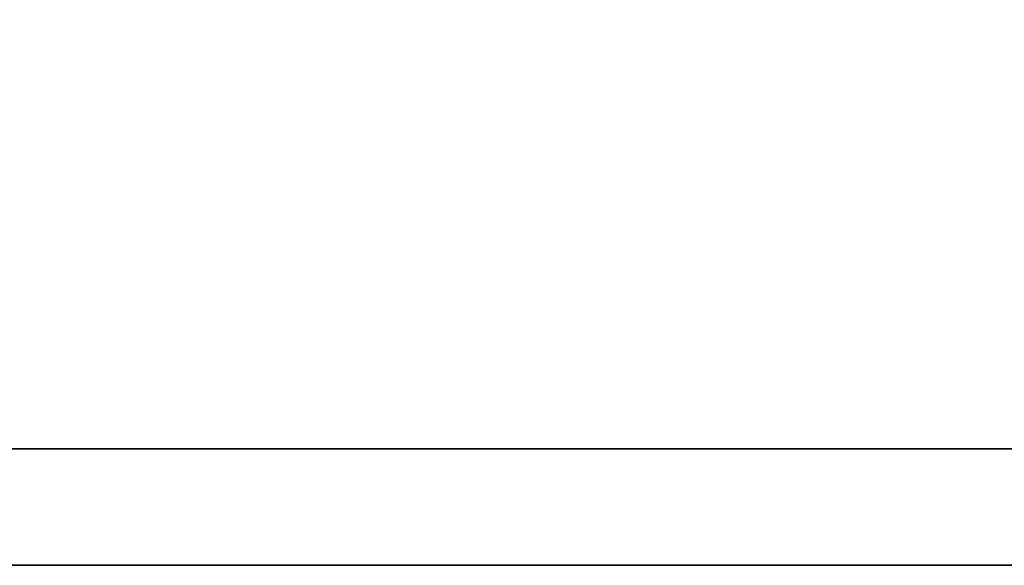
# Model space of a CAD drawing. Header units: millimetres. Extents: x 1821 to 2071, y 456 to 561.
# Tile 25 of 53: x 1997.081 to 1998.358, y 489.6 to 490.307. Entities that reach past the tile are written whole.
import ezdxf

# ---------------------------------------------------------------- set-up
doc = ezdxf.new("R2010")
doc.units = ezdxf.units.MM
doc.header["$LTSCALE"] = 0.2
doc.layers.add('layer 1', color=7, linetype='Continuous')

# ---------------------------------------------------------------- blocks, each defined once
blk = doc.blocks.new('TBI MOTION logo(完整正式版)')
at = {"layer": 'layer 1', "color": 22, "lineweight": 35}
blk.add_open_spline([(75.90875, -9.47875), (75.90875, -9.47875), (75.90875, -12.28625), (75.90875, -12.28625), (75.90875, -12.28625), (75.90875, -12.28625), (75.90875, -12.47875), (75.90875, -12.47875), (75.90875, -12.47875), (75.90875, -12.47875), (75.71625, -12.47875), (75.71625, -12.47875), (75.71625, -12.47875), (75.71625, -12.47875), (-88.32875, -12.47875), (-88.32875, -12.47875), (-88.32875, -12.47875), (-88.32875, -12.47875), (-88.32875, -13.29375), (-88.32875, -13.29375), (-88.32875, -13.29375), (-88.32875, -13.29375), (82.89125, -13.29375), (82.89125, -13.29375), (82.89125, -13.29375), (82.89125, -13.29375), (75.90875, -9.47875), (75.90875, -9.47875)], degree=3, knots=[0, 0, 0, 0, 0.1428571, 0.1428571, 0.1428571, 0.1428572, 0.2857143, 0.2857143, 0.2857143, 0.2857143, 0.4285714, 0.4285714, 0.4285714, 0.4285714, 0.5714286, 0.5714286, 0.5714286, 0.5714286, 0.7142857, 0.7142857, 0.7142857, 0.7142857, 0.8571429, 0.8571429, 0.8571429, 0.8571429, 1, 1, 1, 1], dxfattribs=at)

msp = doc.modelspace()

# ---------------------------------------------------------------- block references
at = {"xscale": 0.1852549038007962, "yscale": 0.1852549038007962, "zscale": 0.1852549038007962}
msp.add_blockref('TBI MOTION logo(完整正式版)', (2009.7144, 492.063), dxfattribs=at)

doc.saveas('drawing.dxf')
